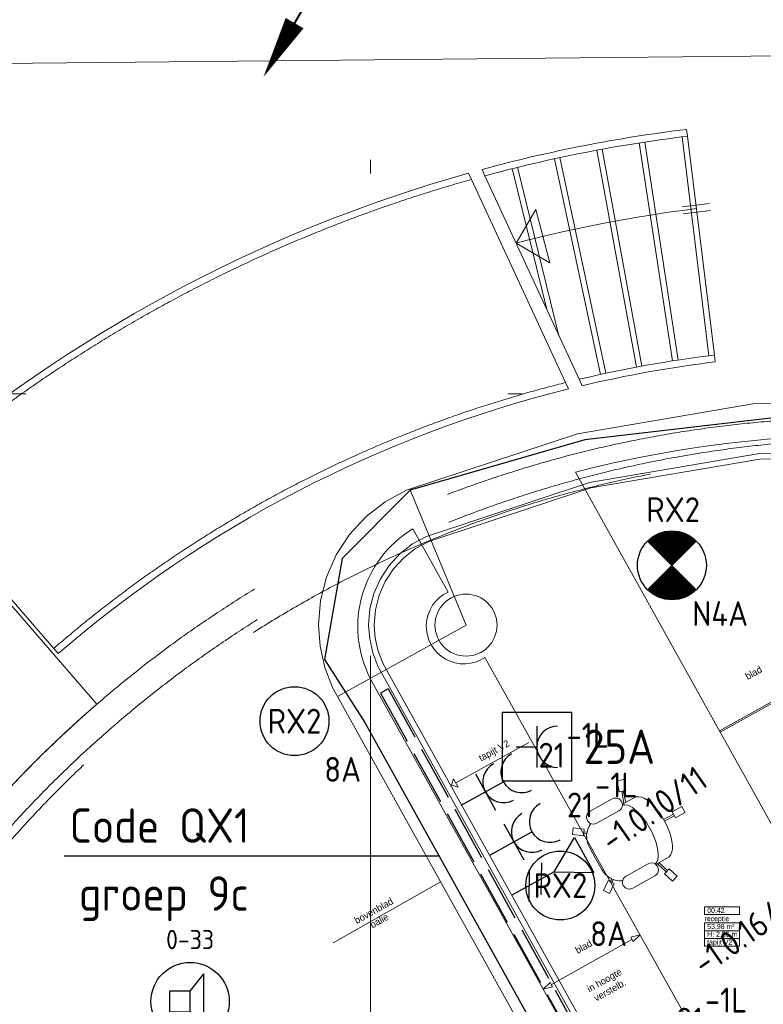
# Model space of a CAD drawing. Header units: millimetres. Extents: x -39149 to 267781, y -2340 to 58540.
# Tile 91 of 244: x 19067 to 24463, y 28270 to 35416. Entities that reach past the tile are written whole.
import ezdxf
from ezdxf.enums import TextEntityAlignment as Align

# ---------------------------------------------------------------- set-up
doc = ezdxf.new("R2010")
doc.units = ezdxf.units.MM
doc.header["$LTSCALE"] = 100
doc.header["$MEASUREMENT"] = 0
for name, pattern in [('B0304', [120, 100, -10, 0, -10]), ('B0605', [141, 70, -35, 1, -35]), ('B0701', [46.823999, 31.199999, -15.624]), ('B0703', [93.740001, 62.5, -31.240001]), ('E_GOOT3', [5, 4, -1])]:
    doc.linetypes.add(name, pattern=pattern)
for name, color, linetype in [('00  Bestaande kolommen', 7, 'Continuous'), ('22 NC Binnenwanden', 7, 'Continuous'), ('24 Trappen', 7, 'Continuous'), ('45 Plafond', 7, 'Continuous'), ('82 Interieur', 7, 'Continuous'), ('A Lijn doorsnede', 7, 'Continuous'), ('A Stramien', 7, 'Continuous'), ('AL$1A---_ALGEMEEN', 8, 'Continuous'), ('AL$1A---_ALGEMEEN--bestaand', 9, 'Continuous'), ('EL6122--_L', 4, 'Continuous'), ('EL6131--_KG', 3, 'Continuous'), ('EL6222--_KRACHT_230', 3, 'Continuous'), ('EL6311--_LICHT_BINNEN', 3, 'Continuous'), ('EL6421--_GELUID', 3, 'Continuous'), ('EL6441--_DATACOM', 3, 'Continuous'), ('handhaven - AL$1A---_ALGEMEEN', 8, 'Continuous'), ('T Maatvoering 1_ 50', 7, 'Continuous'), ('Z Ruimteoppervlak', 7, 'Continuous'), ('Z Ruimteoppervlak Zone label', 7, 'Continuous'), ('Z Ruimteoppervlak Zone tekst', 7, 'Continuous')]:
    doc.layers.add(name, color=color, linetype=linetype)
doc.styles.add('buro-012', font='isocp.shx', dxfattribs={"height": 120})
doc.styles.add('BURO-018', font='isocp.shx', dxfattribs={"height": 180})
doc.styles.add('BURO-025', font='isocp.shx', dxfattribs={"height": 250})
doc.styles.add('GENERATED_STYLE_1', font='arial.ttf')
doc.styles.add('GENERATED_STYLE_2', font='swiss.ttf')
doc.styles.add('GENERATED_STYLE_3', font='swiss.ttf', dxfattribs={"width": 0.96})
doc.styles.get("Standard").update_dxf_attribs({"font": 'txt', "bigfont": 'BIGFONT.SHX'})

# ---------------------------------------------------------------- blocks, each defined once
blk = doc.blocks.new('201123 BALIE')
at = {"layer": '82 Interieur', "color": 8, "linetype": 'Continuous', "lineweight": 0}
for p, q in [((-3732.4, 1083.9), (-5037.5, 1060)), ((-5037.5, 1060), (-6324.3, 840.8)), ((-6324.3, 840.8), (-7563.7, 431.1)), ((-3753.1, 720.1), (-5003.5, 697.2)), ((-5003.5, 697.2), (-6236.3, 487.1)), ((-4999.7, 657.1), (-6226.5, 448)), ((-3755.4, 679.8), (-4999.7, 657.1)), ((-7563.7, 431.1), (-7719, 347.8)), ((-6236.3, 487.1), (-7419.7, 96)), ((-6226.5, 448), (-7403.8, 58.9)), ((-7719, 347.8), (-7858.5, 239.9)), ((-7858.5, 239.9), (-7978.2, 110.5)), ((-7978.2, 110.5), (-8074.9, -36.9)), ((-7419.7, 96), (-7520.6, 41.8)), ((-7520.6, 41.8), (-7612.2, -29.1)), ((-7498.7, 8), (-7585, -58.8)), ((-7403.8, 58.9), (-7498.7, 8)), ((-8074.9, -36.9), (-8145.9, -198.2)), ((-7612.2, -29.1), (-7690.9, -114.1)), ((-7585, -58.8), (-7659.1, -138.9)), ((-7690.9, -114.1), (-7754.5, -211)), ((-7659.1, -138.9), (-7719, -230.2)), ((-8145.9, -198.2), (-8189.3, -369)), ((-7754.5, -211), (-7801.2, -317)), ((-7719, -230.2), (-7763, -330.1)), ((-7801.2, -317), (-7829.7, -429.3)), ((-7763, -330.1), (-7789.9, -435.9)), ((-8189.3, -369), (-8203.9, -544.7)), ((-7829.7, -429.3), (-7839.4, -546.4)), ((-7789.9, -435.9), (-7799.1, -546.6)), ((-8203.9, -544.7), (-8192.4, -701)), ((-7839.4, -546.4), (-7832, -647.5)), ((-7799.1, -546.6), (-7792.1, -641.6)), ((-7792.1, -641.6), (-7770.8, -736.3)), ((-8192.4, -701), (-8158, -853.9)), ((-7832, -647.5), (-7809.4, -748)), ((-7809.4, -748), (-7771.7, -845.5)), ((-7770.8, -736.3), (-7735.2, -828.4)), ((-8158, -853.9), (-8101.5, -1000.1)), ((-7771.7, -845.5), (-5622.7, -4705.9)), ((-7735.2, -828.4), (-5589.2, -4683.4)), ((-8101.5, -1000.1), (-5925.7, -4908.8))]:
    blk.add_line(p, q, dxfattribs=at)
blk = doc.blocks.new('receptie_00.42_55_7', base_point=(24163.1, 28836.7))
at = {"layer": 'Z Ruimteoppervlak Zone label', "color": 8, "linetype": 'Continuous', "lineweight": 0}
for p, q in [((24036.1, 28978.1), (24290.2, 28978.1)), ((24036.1, 28921.5), (24036.1, 28978.1)), ((24290.2, 28978.1), (24290.2, 28921.5)), ((24290.2, 28921.5), (24036.1, 28921.5)), ((24036.1, 28861.2), (24290.2, 28861.2)), ((24036.1, 28804.6), (24036.1, 28861.2)), ((24290.2, 28804.6), (24036.1, 28804.6)), ((24036.1, 28804.6), (24290.2, 28804.6)), ((24036.1, 28748), (24036.1, 28804.6)), ((24290.2, 28861.2), (24290.2, 28804.6)), ((24290.2, 28804.6), (24290.2, 28748)), ((24290.2, 28748), (24036.1, 28748)), ((24036.1, 28748), (24290.2, 28748)), ((24036.1, 28691.5), (24036.1, 28748)), ((24290.2, 28748), (24290.2, 28691.5)), ((24290.2, 28691.5), (24036.1, 28691.5))]:
    blk.add_line(p, q, dxfattribs=at)
at = {"linetype": 'Continuous', "lineweight": 0, "flags": 1}
for tag in ['ROOM_AREA', 'ROOM_PERIM', 'ROOM_WALLS_SURF', 'ROOM_DOORS_SURF', 'ROOM_WINDS_SURF', 'ROOM_BASELEV', 'ROOM_NET_AREA', 'ROOM_REDUCED_AREA', 'ROOM_CALC_AREA', 'ROOM_VOLUME']:
    blk.add_attdef(tag, text='', height=2000, dxfattribs=at).set_placement((24163.1, 28265.3), align=Align.BOTTOM_LEFT)
at = {"layer": 'Z Ruimteoppervlak Zone tekst', "color": 2, "lineweight": 0, "insert": (24056.1, 28853), "char_height": 36, "attachment_point": 1, "style": 'GENERATED_STYLE_1'}
blk.add_mtext('{53,98 m²}', dxfattribs=at)
at = {"layer": 'Z Ruimteoppervlak Zone tekst', "color": 2, "lineweight": 0}
for tag, style, p in [('ROOM_NUMBER', 'GENERATED_STYLE_1', (24056.1, 28923.2)), ('ROOM_NAME', 'GENERATED_STYLE_2', (24036.1, 28862.5)), ('ROOM_HEIGHT', 'GENERATED_STYLE_1', (24056.1, 28749.7)), ('BASEC', 'GENERATED_STYLE_1', (24056.1, 28693.2))]:
    blk.add_attdef(tag, text='', height=36, dxfattribs=dict(at, style=style)).set_placement(p, align=Align.BOTTOM_LEFT)
blk = doc.blocks.new('Slab_173_7', base_point=(11837.4, 15600))
at = {"layer": '45 Plafond', "color": 8, "linetype": 'Continuous', "lineweight": 0}
blk.add_lwpolyline([(11837.4, 15600), (11837.4, 16423.5, -0.313998), (11837.4, 31576.5), (11837.4, 32400), (17936, 32400), (19627, 30448.6, 0.121918), (17264, 27099.3), (17258.8, 27800), (13811.7, 27800), (13811.7, 20184.7), (17261.7, 20184.7), (17261.7, 20907.8, 0.124008), (19675.4, 17511), (17972.6, 15600)], format="xyb", close=True, dxfattribs=at)
blk = doc.blocks.new('Slab_174_7', base_point=(25329.4, 15471.4))
at = {"layer": '45 Plafond', "color": 8, "linetype": 'B0701', "lineweight": 0}
blk.add_lwpolyline([(25329.4, 15471.4, -0.31287), (17263.9, 20902), (17411.3, 20948.6, 0.303788), (25328.1, 15624.9, 0.993759), (25224.5, 32376.1, 0.301277), (17411.3, 27028), (17264, 27099.3, -0.309474), (25224, 32530.6, -0.992368)], format="xyb", close=True, dxfattribs=at)
blk = doc.blocks.new('Slab_316_7', base_point=(25803, 29327.8))
at = {"layer": '82 Interieur', "color": 8, "linetype": 'Continuous', "lineweight": 0}
blk.add_lwpolyline([(25803, 29327.8), (25019.2, 30741.3), (24145.6, 30255), (25127.2, 28491.2), (28812.5, 28914.5), (28572.7, 29642.3)], close=True, dxfattribs=at)
blk = doc.blocks.new('Slab_317_7', base_point=(21919.7, 31720.6))
at = {"layer": '82 Interieur', "color": 8, "linetype": 'Continuous', "lineweight": 0}
blk.add_lwpolyline([(21919.7, 31720.6, 0.393353), (21610.7, 30635.7), (23666.1, 26943.3, 0.300242), (25128.3, 26194.2), (25128.1, 26196.2), (29374.9, 26680.7, 0.121265), (29691.1, 26781.9), (31570.1, 27919.9, 0.404253), (31882.2, 29045), (29287.4, 27475.1), (25036.8, 26990.6, -0.311059), (24368.3, 27344.1), (22442.2, 30786.7, -1.080752), (22176, 31262.4)], format="xyb", close=True, dxfattribs=at)
blk = doc.blocks.new('Slab_318_7', base_point=(28947.7, 31527.4))
at = {"layer": '82 Interieur', "color": 8, "linetype": 'Continuous', "lineweight": 0}
blk.add_lwpolyline([(28947.7, 31527.4, 0.180256), (23100.5, 32132.7), (24150.4, 30246.3), (25024.1, 30732.5), (24586.3, 31528.8), (24615.9, 31581.2, -0.110178), (27853.6, 31130.8, -0.599947), (28366.7, 31171)], format="xyb", close=True, dxfattribs=at)
blk = doc.blocks.new('201123_trap bg-v1')
at = {"layer": '24 Trappen', "color": 8, "linetype": 'B0703', "lineweight": 0}
for p, q in [((24074.3, 32927.9), (23879.2, 34515.9)), ((23810.8, 32890.4), (23568.8, 34472)), ((23548.6, 32845), (23259.9, 34418.8)), ((23287.7, 32792), (22952.7, 34356.5)), ((22898.3, 33262.5), (22647.4, 34285.2)), ((23033.2, 32732.4), (22351.6, 34206.9)), ((19319.5, 30803.3), (18272.1, 32012.7))]:
    blk.add_line(p, q, dxfattribs=at)
at = {"layer": '24 Trappen', "color": 8, "linetype": 'Continuous', "lineweight": 0}
for p, q in [((23912.8, 34570.5), (23918.9, 34520.9)), ((24114, 32932.9), (23918.9, 34520.9)), ((24114, 32932.9), (23918.9, 34520.9)), ((23850.4, 32896.5), (23608.4, 34478.1)), ((23587.9, 32852.3), (23299.2, 34426.1)), ((23326.8, 32800.5), (22991.8, 34365)), ((22330.3, 34252.9), (22351.6, 34206.9)), ((22449.3, 34233.8), (22428, 34279.8)), ((23132.2, 32756.5), (22449.3, 34233.8)), ((22986.1, 33072.6), (22686.2, 34294.8)), ((24079.7, 34031.9), (23881.2, 34007.5)), ((22675.1, 33745.3), (22818.3, 33989.2)), ((22818.3, 33989.2), (22919, 33602.1)), ((24085.8, 33982.2), (23887.3, 33957.9)), ((22675.1, 33745.3), (22919, 33602.1)), ((24114, 32932.9), (24120.1, 32883.2)), ((23033.2, 32732.4), (23054.5, 32686.2)), ((23153.6, 32710.2), (23132.2, 32756.5)), ((18272.1, 32012.7), (18239.4, 32050.5)), ((19352.3, 30765.5), (19319.5, 30803.3))]:
    blk.add_line(p, q, dxfattribs=at)
for centre, radius, start, end in [((25211.5, 24000.1), 10649.9, 97.00457, 105.15104), ((25211.5, 24000.1), 10599.9, 97.00452, 105.10505), ((25211.5, 24000.1), 10649.9, 105.69634, 130.89449), ((25211.9, 23999.3), 10070.8, 97.00578, 104.5896), ((25211.9, 23999.3), 9000.8, 97.00578, 103.35923), ((25211.9, 23999.3), 8950.8, 97.00578, 103.2944), ((25211.9, 23999.3), 8950.8, 103.94692, 130.89293)]:
    blk.add_arc(centre, radius, start, end, dxfattribs=at)
at = {"layer": '24 Trappen', "color": 8, "linetype": 'B0703', "lineweight": 0}
for centre, radius, start, end in [((25211.5, 24000.1), 10599.9, 105.65299, 130.89455), ((25211.9, 23999.3), 9000.8, 104.00799, 130.89293)]:
    blk.add_arc(centre, radius, start, end, dxfattribs=at)
blk = doc.blocks.new('Kantoorstoel 01 14_2')
at = {"layer": '82 Interieur', "color": 8, "linetype": 'Continuous', "lineweight": 0}
for p, q in [((390, 790.1), (440, 790.1)), ((390, 710.1), (390, 790.1)), ((440, 710.1), (440, 790.1)), ((390, 710.1), (440, 710.1)), ((408, 629.3), (409, 710.1)), ((422, 629.3), (421, 710.1)), ((14.5, 516.6), (-0.7, 468.9)), ((90.7, 492.3), (14.5, 516.6)), ((167.7, 533), (165.7, 421.1)), ((663.2, 533), (665.2, 421.1)), ((740.2, 492.3), (816.4, 516.6)), ((816.4, 516.6), (831.5, 468.9)), ((75.5, 444.7), (-0.7, 468.9)), ((90.7, 492.3), (75.5, 444.7)), ((166, 433.5), (81.2, 462.3)), ((166.2, 448.5), (84.8, 473.8)), ((664.7, 448.5), (746.1, 473.8)), ((664.9, 433.5), (749.7, 462.3)), ((740.2, 492.3), (755.3, 444.7)), ((755.3, 444.7), (831.5, 468.9)), ((96, 191.4), (96, 375.2)), ((196, 191.4), (196, 375.2)), ((634.9, 191.4), (634.9, 375.2)), ((734.9, 191.4), (734.9, 375.2)), ((190, 91.2), (143, 26.5)), ((190, 91.2), (230.4, 61.8)), ((218.6, 98.7), (205.4, 80)), ((228.5, 91), (215.1, 73)), ((640.9, 91.2), (600.4, 61.8)), ((602.4, 91), (615.8, 73)), ((612.3, 98.7), (625.5, 80)), ((640.9, 91.2), (687.9, 26.5)), ((143, 26.5), (183.4, -2.9)), ((230.4, 61.8), (183.4, -2.9)), ((415.4, 60.4), (323, 60.4)), ((415.4, 60.4), (507.9, 60.4)), ((600.4, 61.8), (647.4, -2.9)), ((687.9, 26.5), (647.4, -2.9))]:
    blk.add_line(p, q, dxfattribs=at)
for centre, major_axis, start_param, end_param in [((264.1, 497.4), (0, -102.9), 3.554672, 4.359188), ((401, 189.5), (0, -439.9), 3.107651, 3.558821), ((429.9, 189.5), (0, -439.9), 2.724365, 3.175535), ((566.8, 497.4), (0, -102.9), 1.923998, 2.728514), ((401, 71.1), (0, -439.9), 3.107651, 3.558821), ((429.9, 71.1), (0, -439.9), 2.724365, 3.175535), ((264.1, 379), (0, -102.9), 3.554672, 4.309737), ((566.8, 379), (0, -102.9), 1.973448, 2.728514), ((146, 375.2), (0, -50), 1.570796, 4.712389), ((684.9, 375.2), (0, -50), 1.570796, 4.712389), ((146, 191.4), (0, -50), 4.712389, 7.853982), ((323, 222.1), (0, -161.6), 5.158147, 6.283185), ((507.9, 222.1), (0, -161.6), 0, 1.125039), ((684.9, 191.4), (0, -50), 4.712389, 7.853982)]:
    blk.add_ellipse(centre, major_axis=major_axis, ratio=0.999212, start_param=start_param, end_param=end_param, dxfattribs=at)
blk = doc.blocks.new('Line_24_7', base_point=(22760.9, 30171.4))
at = {"layer": '82 Interieur', "color": 8, "linetype": 'Continuous', "lineweight": 0}
for p, q in [((22760.9, 30171.4), (22231.8, 29876.9)), ((22201.2, 29859.9), (22214.8, 29907.5)), ((22214.8, 29907.5), (22248.8, 29846.3)), ((22201.2, 29859.9), (22248.8, 29846.3))]:
    blk.add_line(p, q, dxfattribs=at)
blk = doc.blocks.new('Line_27_7', base_point=(23568.2, 28774.2))
at = {"layer": '82 Interieur', "color": 8, "linetype": 'Continuous', "lineweight": 0}
for p, q in [((23509.6, 28741.3), (22924.7, 28413.2)), ((23568.2, 28774.2), (23500.8, 28757)), ((23518.4, 28725.6), (23500.8, 28757)), ((23568.2, 28774.2), (23518.4, 28725.6)), ((22866.1, 28380.4), (22915.9, 28428.9)), ((22866.1, 28380.4), (22933.5, 28397.5)), ((22915.9, 28428.9), (22933.5, 28397.5))]:
    blk.add_line(p, q, dxfattribs=at)
blk = doc.blocks.new('Cutting Plane_1_7', base_point=(25550.9, 14373.3))
at = {"layer": 'A Lijn doorsnede', "color": 8, "linetype": 'B0304', "lineweight": 0}
blk.add_line((16415, 35073.7), (25226.1, 35160.5), dxfattribs=at)
blk = doc.blocks.new('Column_39_7', base_point=(22305.4, 31022.5))
at = {"layer": '00  Bestaande kolommen', "color": 8, "linetype": 'Continuous', "lineweight": 0}
blk.add_circle((22305.4, 31022.5), 225, dxfattribs=at)
blk = doc.blocks.new('Standard grid marker_3')
at = {"layer": 'A Stramien', "color": 8, "linetype": 'B0605', "lineweight": 0}
blk.add_line((4000, 0), (46810.5, 0), dxfattribs=at)
at = {"layer": 'A Stramien', "color": 4, "lineweight": 0, "style": 'GENERATED_STYLE_3'}
blk.add_attdef('AC_MARKERTEXT_1', text='', height=100, dxfattribs=at).set_placement((-139.2, -80), align=Align.BOTTOM_LEFT)
blk = doc.blocks.new('Standard grid marker_14')
at = {"layer": 'A Stramien', "color": 8, "linetype": 'B0605', "lineweight": 0}
blk.add_line((4000, 0), (46394.8, 0), dxfattribs=at)
at = {"layer": 'A Stramien', "color": 4, "lineweight": 0, "style": 'GENERATED_STYLE_3'}
blk.add_attdef('AC_MARKERTEXT_1', text='', height=100, rotation=90, dxfattribs=at).set_placement((-20, -48.4), align=Align.BOTTOM_LEFT)
blk = doc.blocks.new('receptie_00.42_55_8', base_point=(24163.1, 28836.7))
at = {"layer": 'Z Ruimteoppervlak Zone label', "color": 8, "linetype": 'Continuous', "lineweight": 0}
for p, q in [((24036.1, 28978.1), (24290.2, 28978.1)), ((24036.1, 28921.5), (24036.1, 28978.1)), ((24290.2, 28978.1), (24290.2, 28921.5)), ((24290.2, 28921.5), (24036.1, 28921.5)), ((24036.1, 28861.2), (24290.2, 28861.2)), ((24036.1, 28804.6), (24036.1, 28861.2)), ((24290.2, 28804.6), (24036.1, 28804.6)), ((24036.1, 28804.6), (24290.2, 28804.6)), ((24036.1, 28748), (24036.1, 28804.6)), ((24290.2, 28861.2), (24290.2, 28804.6)), ((24290.2, 28804.6), (24290.2, 28748)), ((24290.2, 28748), (24036.1, 28748)), ((24036.1, 28748), (24290.2, 28748)), ((24036.1, 28691.5), (24036.1, 28748)), ((24290.2, 28748), (24290.2, 28691.5)), ((24290.2, 28691.5), (24036.1, 28691.5))]:
    blk.add_line(p, q, dxfattribs=at)
blk = doc.blocks.new('Line_24_8', base_point=(22760.9, 30171.4))
at = {"layer": '82 Interieur', "color": 8, "linetype": 'Continuous', "lineweight": 0}
for p, q in [((22760.9, 30171.4), (22231.8, 29876.9)), ((22201.2, 29859.9), (22214.8, 29907.5)), ((22214.8, 29907.5), (22248.8, 29846.3)), ((22201.2, 29859.9), (22248.8, 29846.3))]:
    blk.add_line(p, q, dxfattribs=at)
blk = doc.blocks.new('Line_27_8', base_point=(23568.2, 28774.2))
at = {"layer": '82 Interieur', "color": 8, "linetype": 'Continuous', "lineweight": 0}
for p, q in [((23509.6, 28741.3), (22924.7, 28413.2)), ((23568.2, 28774.2), (23500.8, 28757)), ((23518.4, 28725.6), (23500.8, 28757)), ((23568.2, 28774.2), (23518.4, 28725.6)), ((22866.1, 28380.4), (22915.9, 28428.9)), ((22866.1, 28380.4), (22933.5, 28397.5)), ((22915.9, 28428.9), (22933.5, 28397.5))]:
    blk.add_line(p, q, dxfattribs=at)
blk = doc.blocks.new('E00497')
at = {"color": 0}
for p, q in [((0, 0.75), (1, 2)), ((1, -2), (1, 2)), ((0, 0.75), (-1.5, 0.75)), ((0, -0.75), (0, 0.75)), ((-1.5, -0.75), (0, -0.75)), ((0, -0.75), (1, -2))]:
    blk.add_line(p, q, dxfattribs=at)
blk.add_line((-1.5, 0.75), (-1.5, -0.75))
blk.add_circle((0, 0), 2.841, dxfattribs=at)
at = {"color": 0, "linetype": 'Continuous', "style": 'BURO-018'}
blk.add_attdef('TEXT1', text='', height=1.8, dxfattribs=at).set_placement((0, 4.5), align=Align.MIDDLE)
at = {"color": 0, "linetype": 'Continuous', "style": 'BURO-018', "flags": 1}
blk.add_attdef('ARTICLECODE', text='', height=1.8, dxfattribs=at).set_placement((0, 0), align=Align.MIDDLE)
blk = doc.blocks.new('111304A')
at = {"layer": 'AL$1A---_ALGEMEEN', "color": 0, "linetype": 'Continuous'}
for p, q in [((0, 1), (0, 4.5)), ((-1.5, 3), (1.5, 3))]:
    blk.add_line(p, q, dxfattribs=at)
for centre in [(0, 6), (0, 4.5)]:
    blk.add_arc(centre, 1.5, 180, 0, dxfattribs=at)
at = {"layer": 'AL$1A---_ALGEMEEN', "color": 0, "linetype": 'Continuous', "style": 'BURO-018'}
for tag, p in [('CIRCUIT', (0, 8.5)), ('PANEL', (0, 8.5)), ('SUBCIRCUIT', (4.5, 8.5))]:
    blk.add_attdef(tag, text='', height=1.8, dxfattribs=at).set_placement(p, align=Align.MIDDLE)
at = {"layer": 'AL$1A---_ALGEMEEN', "color": 0, "linetype": 'Continuous', "style": 'BURO-018', "flags": 1}
for tag, p in [('POWERCODE', (13, 8.5)), ('ARTICLECODE', (0, 0))]:
    blk.add_attdef(tag, text='', height=1.8, dxfattribs=at).set_placement(p, align=Align.MIDDLE)
blk = doc.blocks.new('E00153')
at = {"color": 0, "linetype": 'Continuous'}
for p, q in [((-1.443, 7), (1.443, 7)), ((0, 4.5), (-1.443, 7)), ((0, 4.5), (1.443, 7)), ((0, 4.5), (0, 1)), ((-1, 4), (1, 2.845)), ((-1, 3), (1, 1.845))]:
    blk.add_line(p, q, dxfattribs=at)
at = {"color": 7, "style": 'BURO-018'}
for tag, p in [('COMMENT1', (-6, 12)), ('COMMENT2', (6, 12)), ('DATACOM1', (-6, 9)), ('DATACOM2', (6, 9))]:
    blk.add_attdef(tag, text='', height=1.8, dxfattribs=at).set_placement(p, align=Align.MIDDLE)
at = {"color": 0, "style": 'BURO-018'}
blk.add_attdef('TEXT1', text='', height=1.8, dxfattribs=at).set_placement((2.5, 6), align=Align.MIDDLE)
at = {"color": 0, "linetype": 'Continuous', "style": 'BURO-018', "flags": 1}
blk.add_attdef('ARTICLECODE', text='', height=1.8, dxfattribs=at).set_placement((0, 0), align=Align.MIDDLE)
blk = doc.blocks.new('111304O')
at = {"layer": 'AL$1A---_ALGEMEEN--bestaand', "color": 0, "linetype": 'Continuous'}
for p, q in [((-2.5, 2.5), (2.5, 2.5)), ((-2.5, -2.5), (-2.5, 2.5)), ((2.5, 2.5), (2.5, -2.5)), ((-1.5, 0), (1.5, 0)), ((0, -1.5), (0, 0)), ((2.5, -2.5), (-2.5, -2.5))]:
    blk.add_line(p, q, dxfattribs=at)
blk.add_arc((0, 1.5), 1.5, 180, 0, dxfattribs=at)
at = {"layer": 'AL$1A---_ALGEMEEN--bestaand', "color": 0, "linetype": 'Continuous', "style": 'BURO-018'}
for tag, p in [('CIRCUIT', (0, 4)), ('PANEL', (0, 4)), ('SUBCIRCUIT', (4.5, 4))]:
    blk.add_attdef(tag, text='', height=1.8, dxfattribs=at).set_placement(p, align=Align.MIDDLE)
at = {"layer": 'AL$1A---_ALGEMEEN--bestaand', "color": 0, "linetype": 'Continuous', "style": 'BURO-018', "flags": 1}
for tag, p in [('POWERCODE', (13, 4)), ('ARTICLECODE', (0, 0))]:
    blk.add_attdef(tag, text='', height=1.8, dxfattribs=at).set_placement(p, align=Align.MIDDLE)
blk = doc.blocks.new('1115B3A')
at = {"layer": 'handhaven - AL$1A---_ALGEMEEN', "color": 0, "linetype": 'Continuous'}
blk.add_circle((0, 0), 2.5, dxfattribs=at)
at = {"layer": 'handhaven - AL$1A---_ALGEMEEN', "color": 0, "linetype": 'Continuous', "style": 'BURO-018'}
for tag, p in [('CIRCUIT', (0, 5)), ('PANEL', (0, 5)), ('SUBCIRCUIT', (4.5, 5)), ('LIGHTFIXTURECODE', (0, 0)), ('SWITCHCODE', (4.5, -1))]:
    blk.add_attdef(tag, text='', height=1.8, dxfattribs=at).set_placement(p, align=Align.MIDDLE)
blk = doc.blocks.new('E00018')
at = {"color": 0, "linetype": 'Continuous'}
for p, q in [((-1.768, -1.768), (1.768, 1.768)), ((1.768, -1.768), (-1.768, 1.768))]:
    blk.add_line(p, q, dxfattribs=at)
at = {"color": 0, "linetype": 'Continuous', "const_width": 2.5}
for points in [[(-0.884, 0.884, -0.198912), (0, 1.25, -0.198912), (0.884, 0.884, -1)], [(-0.884, -0.884, 0.198912), (0, -1.25, 0.198912), (0.884, -0.884, 1)]]:
    blk.add_lwpolyline(points, format="xyb", dxfattribs=at)
blk = doc.blocks.new('1115B3A-NO1')
at = {"color": 0, "linetype": 'Continuous'}
blk.add_circle((0, 0), 2.5, dxfattribs=at)
at = {"color": 0, "zscale": 100}
blk.add_blockref('E00018', (0, 0), dxfattribs=at)
at = {"color": 0, "linetype": 'Continuous', "style": 'BURO-018'}
for tag, p in [('CIRCUIT', (0, 5)), ('PANEL', (0, 5)), ('SUBCIRCUIT', (4.5, 5)), ('LIGHTFIXTURECODE', (0, 0)), ('SWITCHCODE', (4.5, -1))]:
    blk.add_attdef(tag, text='', height=1.8, dxfattribs=at).set_placement(p, align=Align.MIDDLE)
blk = doc.blocks.new('P6122003')
at = {"linetype": 'Continuous'}
for points in [[(7.5, 12.99, 0, 1.5, 0), (5.25, 9.093, 1.5, 1.5, 0)], [(-7.5, -12.99, 0, 1.5, 0), (-5.25, -9.093, 1.5, 1.5, 0)]]:
    blk.add_lwpolyline(points, format="xyseb", dxfattribs=at)
at = {"linetype": 'Continuous', "const_width": 0.15}
for points in [[(0, 0), (6.794, 11.768)], [(-6.794, -11.768), (0, 0)]]:
    blk.add_lwpolyline(points, dxfattribs=at)
at = {"const_width": 0.75}
blk.add_lwpolyline([(-0.375, 0, 1), (0.375, 0, 1)], format="xyb", close=True, dxfattribs=at)

msp = doc.modelspace()

# ---------------------------------------------------------------- linework, layer by layer
at = {"layer": '22 NC Binnenwanden', "color": 8, "linetype": 'B0701', "lineweight": 0}
for q in [(21896.9, 32009.7), (21378.7, 30506.5)]:
    msp.add_line((22305.4, 31022.5), q, dxfattribs=at)
at = {"layer": '22 NC Binnenwanden', "color": 8, "linetype": 'Continuous', "lineweight": 0}
msp.add_line((21341.4, 28716), (22124.3, 29160.8), dxfattribs=at)
at = {"layer": 'EL6131--_KG', "linetype": 'E_GOOT3'}
msp.add_line((21740.6, 30560.5), (21683.8, 30528.1), dxfattribs=at)
for points in [[(21683.8, 30529), (23739.2, 26816.7, 0.26032), (24973.2, 26200.1), (29473.5, 26712.3), (31596, 27964.2)], [(21740.6, 30560.5), (23794.6, 26850.8, 0.259304), (24968, 26264.9), (29452.4, 26775.4), (31563, 28020.2)]]:
    msp.add_lwpolyline(points, format="xyb", dxfattribs=at)
at = {"layer": 'EL6311--_LICHT_BINNEN'}
msp.add_line((19388.6, 29347.2), (22116.2, 29347.2), dxfattribs=at)
msp.add_lwpolyline([(29238.1, 31524.8), (27972.5, 32056.2), (26101.6, 32514.3), (24744.3, 32550.9), (23166.9, 32367.7), (21901.2, 32001.2), (21406, 31506.5), (21277.6, 30773.5), (21571.1, 30315.5), (23588.7, 26687.4), (24175.7, 26082.7), (24707.6, 25972.8), (25423, 26009.4), (29605, 26522.5), (31769.4, 27878.4), (32062.9, 28189.9), (32099.5, 28794.6), (32026.2, 29142.8), (31586, 29729.1), (30265.3, 30828.5)], dxfattribs=at)
at = {"layer": 'T Maatvoering 1_ 50', "color": 8, "linetype": 'B0701', "lineweight": 0}
msp.add_arc((25211.3, 24000.6), 8267, 201.34539, 158.65453, dxfattribs=at)

# ---------------------------------------------------------------- block references
at = {"layer": '00  Bestaande kolommen', "color": 3, "lineweight": 0}
msp.add_blockref('Column_39_7', (22305.4, 31022.5), dxfattribs=at)
at = {"layer": '24 Trappen', "color": 1, "linetype": 'Continuous', "lineweight": 0, "zscale": 1000}
msp.add_blockref('201123_trap bg-v1', (-6.1, 49.6), dxfattribs=at)
msp.add_blockref('201123_trap bg-v1', (-6.1, 49.6), dxfattribs=at)
at = {"layer": '45 Plafond', "color": 1, "linetype": 'B0701', "lineweight": 0}
msp.add_blockref('Slab_174_7', (25329.4, 15471.4), dxfattribs=at)
at = {"layer": '45 Plafond', "color": 252, "linetype": 'Continuous', "lineweight": 0}
msp.add_blockref('Slab_173_7', (11837.4, 15600), dxfattribs=at)
at = {"layer": '82 Interieur', "color": 150, "linetype": 'Continuous', "lineweight": 0, "zscale": 1000}
msp.add_blockref('201123 BALIE', (29438.4, 31569.4), dxfattribs=at)
at = {"layer": '82 Interieur', "color": 150, "linetype": 'Continuous', "lineweight": 0}
for name, p in [('Slab_318_7', (28947.7, 31527.4)), ('Slab_317_7', (21919.7, 31720.6)), ('Slab_316_7', (25803, 29327.8))]:
    msp.add_blockref(name, p, dxfattribs=at)
at = {"layer": '82 Interieur', "color": 251, "linetype": 'Continuous', "lineweight": 0}
for name, p in [('Line_24_7', (22760.9, 30171.4)), ('Line_24_8', (22760.9, 30171.4)), ('Line_27_7', (23568.2, 28774.2)), ('Line_27_8', (23568.2, 28774.2))]:
    msp.add_blockref(name, p, dxfattribs=at)
at = {"layer": '82 Interieur', "color": 30, "linetype": 'Continuous', "lineweight": 0, "zscale": 1000, "rotation": 298.9782499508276}
msp.add_blockref('Kantoorstoel 01 14_2', (22991.5, 29663.6), dxfattribs=at)
at = {"layer": 'A Lijn doorsnede', "color": 3, "lineweight": 0}
msp.add_blockref('Cutting Plane_1_7', (25550.9, 14373.3), dxfattribs=at)
at = {"layer": 'A Stramien', "color": 1, "linetype": 'Continuous', "lineweight": 0, "zscale": 1000, "rotation": 270}
msp.add_blockref('Standard grid marker_14', (21611.5, 48900), dxfattribs=at)
at = {"layer": 'A Stramien', "color": 1, "linetype": 'Continuous', "lineweight": 0, "zscale": 1000}
msp.add_blockref('Standard grid marker_3', (-5988.5, 32700), dxfattribs=at)
at = {"layer": 'EL6122--_L', "xscale": 100, "yscale": 100, "zscale": 100}
msp.add_blockref('P6122003', (21586.5, 36300.3), dxfattribs=at)
at = {"layer": 'EL6222--_KRACHT_230', "linetype": 'Continuous'}
ref = msp.add_blockref('111304O', (22820, 30139.5), dxfattribs=dict(at, xscale=100, yscale=100, zscale=100, rotation=270))
ref.add_attrib('CIRCUIT', '25A', dxfattribs={"layer": '0', "linetype": 'ByBlock', "height": 250, "style": 'BURO-025'}).set_placement((23417.4, 30139.5), align=Align.MIDDLE)
ref = msp.add_blockref('111304A', (22183.6, 29666.1), dxfattribs=dict(at, xscale=99.99999999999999, yscale=99.99999999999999, zscale=99.99999999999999, rotation=298.9782499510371))
ref.add_attrib('CIRCUIT', '21', dxfattribs={"layer": '0', "color": 3, "linetype": 'ByBlock', "height": 180, "style": 'BURO-018'}).set_placement((22927, 30078.2), align=Align.MIDDLE)
ref.add_attrib('PANEL', '-1L', dxfattribs={"layer": '0', "color": 3, "linetype": 'ByBlock', "height": 180, "style": 'BURO-018'}).set_placement((23189.4, 30223.6), align=Align.MIDDLE)
ref = msp.add_blockref('111304A', (22390.2, 29304.8), dxfattribs=dict(at, xscale=99.99999999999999, yscale=99.99999999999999, zscale=99.99999999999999, rotation=298.9782499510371))
ref.add_attrib('CIRCUIT', '21', dxfattribs={"layer": '0', "color": 3, "linetype": 'ByBlock', "height": 180, "style": 'BURO-018'}).set_placement((23133.6, 29716.9), align=Align.MIDDLE)
ref.add_attrib('PANEL', '-1L', dxfattribs={"layer": '0', "color": 3, "linetype": 'ByBlock', "height": 180, "style": 'BURO-018'}).set_placement((23396, 29862.4), align=Align.MIDDLE)
ref = msp.add_blockref('111304A', (23186.8, 27743.4), dxfattribs=dict(at, xscale=99.99999999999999, yscale=99.99999999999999, zscale=99.99999999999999, rotation=298.9782499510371))
ref.add_attrib('CIRCUIT', '21', dxfattribs={"layer": '0', "color": 3, "linetype": 'ByBlock', "height": 180, "style": 'BURO-018'}).set_placement((23930.3, 28155.5), align=Align.MIDDLE)
ref.add_attrib('PANEL', '-1L', dxfattribs={"layer": '0', "color": 3, "linetype": 'ByBlock', "height": 180, "style": 'BURO-018'}).set_placement((24192.7, 28301), align=Align.MIDDLE)
at = {"layer": 'EL6311--_LICHT_BINNEN', "linetype": 'Continuous'}
ref = msp.add_blockref('1115B3A-NO1', (23799.7, 31455.9), dxfattribs=dict(at, xscale=100, yscale=100, zscale=100))
ref.add_attrib('CIRCUIT', 'N4A', dxfattribs={"layer": '0', "color": 3, "linetype": 'ByBlock', "height": 180, "style": 'BURO-018'}).set_placement((24149.7, 31105.9), align=Align.MIDDLE)
ref.add_attrib('LIGHTFIXTURECODE', 'RX2', dxfattribs={"layer": '0', "color": 3, "linetype": 'ByBlock', "height": 180, "style": 'BURO-018'}).set_placement((23808.4, 31860.1), align=Align.MIDDLE)
ref = msp.add_blockref('1115B3A', (21060.7, 30325.4), dxfattribs=dict(at, xscale=100, yscale=100, zscale=100))
ref.add_attrib('CIRCUIT', '8A', dxfattribs={"layer": '0', "color": 3, "linetype": 'ByBlock', "height": 180, "style": 'BURO-018'}).set_placement((21410.7, 29975.4), align=Align.MIDDLE)
ref.add_attrib('LIGHTFIXTURECODE', 'RX2', dxfattribs={"layer": '0', "color": 3, "linetype": 'ByBlock', "height": 180, "style": 'BURO-018'}).set_placement((21060.7, 30325.4), align=Align.MIDDLE)
ref = msp.add_blockref('1115B3A', (22990.4, 29132.8), dxfattribs=dict(at, xscale=100, yscale=100, zscale=100))
ref.add_attrib('CIRCUIT', '8A', dxfattribs={"layer": '0', "color": 3, "linetype": 'ByBlock', "height": 180, "style": 'BURO-018'}).set_placement((23340.4, 28782.8), align=Align.MIDDLE)
ref.add_attrib('LIGHTFIXTURECODE', 'RX2', dxfattribs={"layer": '0', "color": 3, "linetype": 'ByBlock', "height": 180, "style": 'BURO-018'}).set_placement((22990.4, 29132.8), align=Align.MIDDLE)
at = {"layer": 'EL6421--_GELUID', "linetype": 'Continuous'}
ref = msp.add_blockref('E00497', (20303.2, 28290.5), dxfattribs=dict(at, xscale=100, yscale=100, zscale=100))
ref.add_attrib('TEXT1', '0-33', dxfattribs={"layer": '0', "color": 1, "linetype": 'ByBlock', "height": 140, "style": 'buro-012'}).set_placement((20303.2, 28740.5), align=Align.MIDDLE)
at = {"layer": 'EL6441--_DATACOM', "linetype": 'Continuous'}
ref = msp.add_blockref('E00153', (22550.8, 29014.9), dxfattribs=dict(at, xscale=100, yscale=100, zscale=100, rotation=298.9782499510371))
ref.add_attrib('DATACOM1', '-1.0.10/11', dxfattribs={"layer": '0', "color": 1, "linetype": 'ByBlock', "height": 180, "rotation": 35, "style": 'BURO-018'}).set_placement((23667.2, 29686.9), align=Align.MIDDLE)
ref = msp.add_blockref('E00153', (25412.3, 29532.6), dxfattribs=dict(at, xscale=100, yscale=100, zscale=100, rotation=121.3514657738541))
ref.add_attrib('COMMENT2', '-1.0.16/17', dxfattribs={"layer": '0', "color": 1, "linetype": 'ByBlock', "height": 180, "rotation": 35, "style": 'BURO-018'}).set_placement((24352.5, 28804.6), align=Align.MIDDLE)
at = {"layer": 'Z Ruimteoppervlak', "color": 2, "linetype": 'Continuous', "lineweight": 0}
ref = msp.add_blockref('receptie_00.42_55_7', (24163.1, 28836.7), dxfattribs=at)
ref.add_attrib('ROOM_NAME', 'receptie', dxfattribs={"layer": 'Z Ruimteoppervlak Zone tekst', "color": 2, "linetype": 'Continuous', "lineweight": 0, "height": 36, "style": 'GENERATED_STYLE_2'}).set_placement((24036.1, 28862.5), align=Align.BOTTOM_LEFT)
ref.add_attrib('ROOM_NUMBER', '00.42', dxfattribs={"layer": 'Z Ruimteoppervlak Zone tekst', "color": 2, "linetype": 'Continuous', "lineweight": 0, "height": 36, "style": 'GENERATED_STYLE_1'}).set_placement((24056.1, 28923.2), align=Align.BOTTOM_LEFT)
ref.add_attrib('ROOM_HEIGHT', 'H: 2,55 m', dxfattribs={"layer": 'Z Ruimteoppervlak Zone tekst', "color": 2, "linetype": 'Continuous', "lineweight": 0, "height": 36, "style": 'GENERATED_STYLE_1'}).set_placement((24056.1, 28749.7), align=Align.BOTTOM_LEFT)
ref.add_attrib('BASEC', 'tapijt V2', dxfattribs={"layer": 'Z Ruimteoppervlak Zone tekst', "color": 2, "linetype": 'Continuous', "lineweight": 0, "height": 36, "style": 'GENERATED_STYLE_1'}).set_placement((24056.1, 28693.2), align=Align.BOTTOM_LEFT)
ref = msp.add_blockref('receptie_00.42_55_8', (24163.1, 28836.7), dxfattribs=at)
ref.add_attrib('ROOM_NAME', 'receptie', (24036.1, 28874.6), dxfattribs={"layer": 'Z Ruimteoppervlak Zone tekst', "color": 2, "linetype": 'Continuous', "lineweight": 0, "height": 36, "style": 'GENERATED_STYLE_2'})
ref.add_attrib('ROOM_NUMBER', '00.42', (24056.1, 28935.1), dxfattribs={"layer": 'Z Ruimteoppervlak Zone tekst', "color": 2, "linetype": 'Continuous', "lineweight": 0, "height": 36, "style": 'GENERATED_STYLE_1'})
ref.add_attrib('ROOM_HEIGHT', 'H: 2,55 m', (24056.1, 28761.6), dxfattribs={"layer": 'Z Ruimteoppervlak Zone tekst', "color": 2, "linetype": 'Continuous', "lineweight": 0, "height": 36, "style": 'GENERATED_STYLE_1'})
ref.add_attrib('BASEC', 'tapijt V2', (24056.1, 28705), dxfattribs={"layer": 'Z Ruimteoppervlak Zone tekst', "color": 2, "linetype": 'Continuous', "lineweight": 0, "height": 36, "style": 'GENERATED_STYLE_1'})

# ---------------------------------------------------------------- texts
at = {"layer": '82 Interieur', "color": 2, "linetype": 'Continuous', "lineweight": 0, "char_height": 50, "style": 'GENERATED_STYLE_3'}
for s, insert, attachment_point, rotation in [('{blad}', (24392.5, 30675.7), 5, 29.09858), ('{tapijt V2}', (22422.2, 30018), 7, 29.10349), ('{blad}', (23159.2, 28688.1), 5, 29.09858)]:
    msp.add_mtext(s, dxfattribs=dict(at, insert=insert, attachment_point=attachment_point, rotation=rotation))
at = {"layer": '82 Interieur', "color": 2, "linetype": 'Continuous', "lineweight": 0, "char_height": 50, "attachment_point": 5, "rotation": 29.09858, "line_spacing_factor": 0.994041, "style": 'GENERATED_STYLE_3'}
for s, insert in [('{bovenblad\\Pbalie}', (21655.9, 28912.9)), ('{in hoogte\\Pverstelb.}', (23329.8, 28408.6))]:
    msp.add_mtext(s, dxfattribs=dict(at, insert=insert))
at = {"layer": 'EL6311--_LICHT_BINNEN', "char_height": 250, "width": 2819.787, "attachment_point": 1, "style": 'BURO-025'}
for s, insert in [('Code QX1', (19428.6, 29692.8)), ('groep 9c', (19496, 29199.6))]:
    msp.add_mtext(s, dxfattribs=dict(at, insert=insert))

doc.saveas('drawing.dxf')
